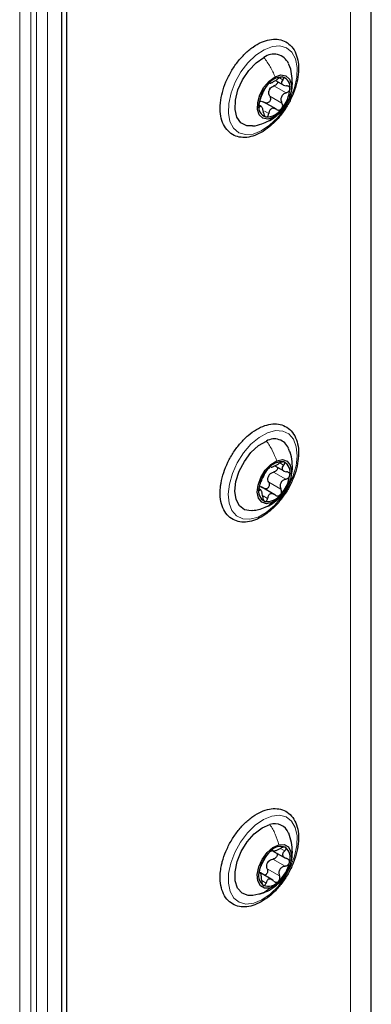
# Paper-space layout 'Blatt2' of a CAD drawing. Header units: millimetres. Extents: x 5 to 418, y 2 to 292.
# Tile 63 of 93: x 194 to 203, y 177 to 202. Entities that reach past the tile are written whole.
import ezdxf

# ---------------------------------------------------------------- set-up
doc = ezdxf.new("R2010")
doc.units = ezdxf.units.MM

psp = doc.layouts.new('Blatt2')

# ---------------------------------------------------------------- linework, layer by layer
at = {"color": 7, "linetype": 'Continuous', "lineweight": 25}
for p, q in [((202.587, 102.548), (202.587, 245.443)), ((194.706, 230.174), (194.706, 134.657)), ((194.847, 135.723), (194.847, 229.107)), ((200.148, 200.03), (200.342, 199.918)), ((199.786, 199.371), (199.731, 199.403)), ((200.172, 199.298), (199.856, 199.481)), ((200.136, 190.216), (200.362, 190.086)), ((199.773, 189.602), (199.729, 189.628)), ((200.133, 189.481), (199.789, 189.68)), ((200.06, 180.422), (200.404, 180.223)), ((200.069, 180.419), (200.105, 180.398)), ((199.781, 179.839), (199.745, 179.859)), ((200.08, 179.664), (199.766, 179.846)), ((199.575, 179.278), (199.73, 179.312))]:
    psp.add_line(p, q, dxfattribs=at)
at = {"color": 7, "linetype": 'Continuous', "lineweight": 18}
for p, q in [((202.059, 101.814), (202.059, 244.708)), ((193.645, 134.535), (193.645, 230.07)), ((193.928, 230.07), (193.928, 134.535)), ((194.069, 134.453), (194.069, 229.988)), ((194.352, 229.988), (194.352, 134.453)), ((200.112, 199.894), (200.423, 199.714)), ((200.252, 200.097), (200.337, 200.048)), ((200.004, 199.635), (200.315, 199.455)), ((199.728, 199.376), (199.754, 199.361)), ((199.867, 199.251), (199.977, 199.188)), ((199.977, 199.004), (200.103, 199.098)), ((200.031, 190.193), (200.037, 190.19)), ((200.263, 190.289), (200.358, 190.235)), ((200.102, 190.054), (200.413, 189.875)), ((199.731, 189.607), (199.749, 189.597)), ((199.979, 189.799), (200.29, 189.619)), ((199.84, 189.448), (199.947, 189.386)), ((200.069, 180.428), (200.08, 180.421)), ((200.278, 180.471), (200.384, 180.41)), ((200.084, 180.199), (200.395, 180.02)), ((199.737, 179.854), (199.748, 179.848)), ((199.941, 179.952), (200.252, 179.773)), ((199.8, 179.652), (199.909, 179.59))]:
    psp.add_line(p, q, dxfattribs=at)
at = {"color": 7, "linetype": 'Continuous', "lineweight": 18, "flags": 128}
for points in [[(199.863, 200.816), (200.071, 200.896), (200.265, 200.912), (200.434, 200.862), (200.567, 200.75), (200.657, 200.581), (200.699, 200.366), (200.69, 200.117), (200.631, 199.848), (200.525, 199.576), (200.378, 199.315), (200.199, 199.082), (199.998, 198.89), (199.787, 198.749), (199.579, 198.668), (199.385, 198.653), (199.216, 198.702), (199.083, 198.815), (198.993, 198.984), (198.951, 199.199), (198.96, 199.448), (199.019, 199.717), (199.125, 199.989), (199.272, 200.249), (199.451, 200.482), (199.652, 200.675), (199.863, 200.816)], [(199.944, 191.056), (200.149, 191.112), (200.334, 191.102), (200.49, 191.028), (200.608, 190.892), (200.679, 190.704), (200.702, 190.474), (200.673, 190.216), (200.595, 189.944), (200.472, 189.674), (200.312, 189.423), (200.123, 189.204), (199.917, 189.03), (199.706, 188.912), (199.501, 188.856), (199.316, 188.866), (199.16, 188.94), (199.042, 189.075), (198.971, 189.263), (198.948, 189.493), (198.977, 189.752), (199.055, 190.024), (199.178, 190.293), (199.338, 190.545), (199.527, 190.764), (199.733, 190.938), (199.944, 191.056)], [(200.054, 181.295), (200.25, 181.316), (200.421, 181.272), (200.558, 181.165), (200.652, 181), (200.698, 180.789), (200.693, 180.542), (200.638, 180.274), (200.535, 180.002), (200.392, 179.74), (200.215, 179.504), (200.016, 179.307), (199.805, 179.162), (199.596, 179.076), (199.4, 179.054), (199.229, 179.099), (199.092, 179.206), (198.998, 179.37), (198.952, 179.582), (198.957, 179.829), (199.012, 180.096), (199.115, 180.369), (199.258, 180.631), (199.435, 180.867), (199.634, 181.063), (199.845, 181.209), (200.054, 181.295)]]:
    psp.add_lwpolyline(points, dxfattribs=at)
at = {"color": 7, "linetype": 'Continuous', "lineweight": 25, "flags": 128}
for points in [[(199.563, 198.873), (199.418, 198.88), (199.271, 198.955), (199.17, 199.097), (199.121, 199.295), (199.13, 199.532), (199.195, 199.789), (199.311, 200.046), (199.469, 200.282), (199.655, 200.477), (199.855, 200.616)], [(200.141, 200.124), (200.288, 200.172), (200.416, 200.152), (200.508, 200.066), (200.554, 199.926), (200.547, 199.748), (200.49, 199.553), (200.387, 199.365), (200.253, 199.207), (200.103, 199.098)], [(200.103, 199.098), (199.956, 199.05), (199.828, 199.07), (199.736, 199.155), (199.69, 199.296), (199.697, 199.474), (199.754, 199.669), (199.857, 199.857), (199.991, 200.015), (200.141, 200.124)], [(199.567, 189.075), (199.535, 189.072), (199.365, 189.098), (199.233, 189.196), (199.148, 189.358), (199.118, 189.57), (199.145, 189.816), (199.228, 190.076), (199.358, 190.328), (199.527, 190.552), (199.72, 190.731), (199.921, 190.848)], [(200.181, 190.345), (200.325, 190.375), (200.445, 190.337), (200.525, 190.235), (200.557, 190.083), (200.537, 189.898), (200.466, 189.703), (200.354, 189.521), (200.214, 189.374), (200.063, 189.28)], [(200.063, 189.28), (199.919, 189.25), (199.799, 189.288), (199.719, 189.39), (199.687, 189.542), (199.707, 189.727), (199.778, 189.922), (199.89, 190.104), (200.03, 190.251), (200.181, 190.345)], [(199.567, 179.276), (199.456, 179.276), (199.301, 179.335), (199.188, 179.463), (199.127, 179.649), (199.123, 179.879), (199.176, 180.134), (199.281, 180.392), (199.43, 180.635), (199.611, 180.84), (199.81, 180.993), (200.009, 181.08)], [(200.236, 180.565), (200.373, 180.57), (200.479, 180.508), (200.543, 180.386), (200.556, 180.219), (200.516, 180.028), (200.429, 179.835), (200.305, 179.663), (200.159, 179.534), (200.008, 179.463)], [(200.008, 179.463), (199.871, 179.458), (199.765, 179.52), (199.701, 179.642), (199.688, 179.808), (199.728, 180), (199.815, 180.193), (199.939, 180.364), (200.085, 180.494), (200.236, 180.565)]]:
    psp.add_lwpolyline(points, dxfattribs=at)
at = {"color": 7, "linetype": 'Continuous', "lineweight": 25}
for centre, radius, start, end in [((200.108, 200.29), 0.413, 24.9031, 127.7598), ((200.601, 199.335), 0.877, 139.0082, 175.6277), ((200.335, 199.639), 0.481, 90.0978, 145.5409), ((200.265, 199.871), 0.258, 348.4824, 74.3495), ((200.286, 199.665), 0.322, 151.4776, 163.1583), ((199.643, 199.887), 0.877, 319.0082, 355.6277), ((199.979, 199.351), 0.258, 168.4824, 254.3495), ((199.909, 199.583), 0.481, 270.0978, 325.5409), ((200.12, 190.508), 0.394, 23.0886, 120.3229), ((200.626, 189.523), 0.905, 136.25, 172.0834), ((200.308, 189.899), 0.419, 82.2056, 143.2546), ((200.235, 190.055), 0.29, 344.3765, 63.4805), ((200.273, 189.812), 0.332, 148.4503, 159.8831), ((199.618, 190.101), 0.905, 316.25, 352.0834), ((200.009, 189.57), 0.29, 164.3765, 243.4805), ((199.936, 189.726), 0.419, 262.2056, 323.2546), ((200.133, 180.724), 0.377, 21.6325, 109.1968), ((200.638, 179.716), 0.92, 132.2011, 167.6555), ((200.284, 180.174), 0.345, 69.9131, 139.7913), ((200.177, 180.234), 0.348, 340.0811, 49.6303), ((200.242, 179.943), 0.338, 144.2716, 155.585), ((199.606, 180.312), 0.92, 312.2011, 347.6555), ((200.067, 179.794), 0.348, 160.0811, 229.6303), ((199.96, 179.854), 0.345, 249.9131, 319.7913)]:
    psp.add_arc(centre, radius, start, end, dxfattribs=at)
for points, knots in [([(198.744, 199.373), (198.744, 199.329), (198.743, 199.201), (198.779, 199.008), (198.87, 198.816), (199.009, 198.673), (199.181, 198.592), (199.371, 198.57), (199.574, 198.606), (199.784, 198.697), (199.995, 198.841), (200.195, 199.032), (200.375, 199.26), (200.526, 199.514), (200.641, 199.782), (200.716, 200.053), (200.745, 200.315), (200.726, 200.558), (200.656, 200.768), (200.537, 200.934), (200.378, 201.043), (200.194, 201.09), (199.996, 201.079), (199.789, 201.012), (199.577, 200.891), (199.37, 200.719), (199.181, 200.506), (199.016, 200.262), (198.884, 199.998), (198.792, 199.728), (198.752, 199.518), (198.746, 199.403), (198.744, 199.373)], [0, 0, 0, 0, 0.0187218, 0.0543567, 0.0899445, 0.1244559, 0.1574628, 0.1899122, 0.222934, 0.2571853, 0.2922185, 0.3273874, 0.362475, 0.3975107, 0.4325741, 0.4677317, 0.503079, 0.5386887, 0.5744312, 0.6095379, 0.643154, 0.6757182, 0.708333, 0.742053, 0.7768325, 0.8120102, 0.8471356, 0.8821858, 0.9172261, 0.9523318, 0.9875844, 1, 1, 1, 1]), ([(200.518, 199.644), (200.527, 199.668), (200.567, 199.768), (200.586, 199.958), (200.567, 200.201), (200.529, 200.373), (200.485, 200.452), (200.481, 200.459)], [0, 0, 0, 0, 0.094521, 0.383567, 0.674083, 0.971681, 1, 1, 1, 1]), ([(199.939, 199.911), (199.931, 199.9), (199.914, 199.88), (199.893, 199.848), (199.877, 199.821), (199.871, 199.808), (199.869, 199.801)], [0, 0, 0, 0, 0.249858, 0.499467, 0.749011, 1, 1, 1, 1]), ([(200.005, 199.963), (200.003, 199.963), (200, 199.965), (199.985, 199.956), (199.964, 199.938), (199.947, 199.92), (199.939, 199.911)], [0, 0, 0, 0, 0.249806, 0.500054, 0.750309, 1, 1, 1, 1]), ([(200.004, 199.819), (200.019, 199.835), (200.049, 199.869), (200.091, 199.886), (200.112, 199.894)], [0, 0, 0, 0, 0.4981104, 1, 1, 1, 1]), ([(200.005, 199.963), (200.01, 199.961), (200.016, 199.958), (200.043, 199.97), (200.069, 199.983), (200.102, 200.001), (200.149, 200.029), (200.184, 200.053), (200.207, 200.069)], [0, 0, 0, 0, 0.2491937, 0.3743301, 0.4989253, 0.6240038, 0.7497569, 1, 1, 1, 1]), ([(200.206, 199.996), (200.204, 199.986), (200.201, 199.965), (200.179, 199.934), (200.149, 199.908), (200.124, 199.899), (200.112, 199.894)], [0, 0, 0, 0, 0.231365, 0.48783, 0.743397, 1, 1, 1, 1]), ([(200.335, 200.119), (200.326, 200.12), (200.308, 200.12), (200.274, 200.109), (200.239, 200.091), (200.217, 200.076), (200.207, 200.069)], [0, 0, 0, 0, 0.250032, 0.499632, 0.749228, 1, 1, 1, 1]), ([(200.337, 200.048), (200.324, 200.031), (200.305, 200.004), (200.301, 199.97), (200.309, 199.946), (200.328, 199.925), (200.366, 199.903), (200.404, 199.899), (200.43, 199.896)], [0, 0, 0, 0, 0.249219, 0.374357, 0.498947, 0.62402, 0.749767, 1, 1, 1, 1]), ([(200.337, 200.048), (200.343, 200.056), (200.355, 200.073), (200.361, 200.095), (200.355, 200.113), (200.341, 200.117), (200.335, 200.119)], [0, 0, 0, 0, 0.249816, 0.499908, 0.75012, 1, 1, 1, 1]), ([(200.518, 199.82), (200.517, 199.83), (200.515, 199.852), (200.494, 199.876), (200.466, 199.892), (200.442, 199.894), (200.43, 199.896)], [0, 0, 0, 0, 0.24999, 0.499611, 0.749127, 1, 1, 1, 1]), ([(199.76, 199.542), (199.769, 199.563), (199.782, 199.595), (199.801, 199.647), (199.817, 199.686), (199.833, 199.723), (199.853, 199.766), (199.862, 199.787), (199.869, 199.801)], [0, 0, 0, 0, 0.24922, 0.374358, 0.498948, 0.624021, 0.749768, 1, 1, 1, 1]), ([(200.004, 199.635), (200.009, 199.624), (200.02, 199.602), (200.024, 199.562), (200.016, 199.524), (199.996, 199.489), (199.966, 199.465), (199.932, 199.455), (199.898, 199.457), (199.877, 199.468), (199.867, 199.474)], [0, 0, 0, 0, 0.125234, 0.249503, 0.374346, 0.49908, 0.623909, 0.749397, 0.874445, 1, 1, 1, 1]), ([(200.004, 199.635), (199.994, 199.654), (199.975, 199.692), (199.977, 199.736), (199.978, 199.758)], [0, 0, 0, 0, 0.500645, 1, 1, 1, 1]), ([(200.423, 199.714), (200.397, 199.703), (200.358, 199.687), (200.319, 199.647), (200.297, 199.611), (200.287, 199.571), (200.287, 199.516), (200.304, 199.479), (200.315, 199.455)], [0, 0, 0, 0, 0.2492203, 0.374358, 0.498948, 0.6240206, 0.749768, 1, 1, 1, 1]), ([(200.423, 199.714), (200.435, 199.719), (200.46, 199.729), (200.49, 199.754), (200.512, 199.786), (200.516, 199.808), (200.518, 199.82)], [0, 0, 0, 0, 0.249853, 0.499901, 0.750114, 1, 1, 1, 1]), ([(199.76, 199.542), (199.757, 199.533), (199.749, 199.513), (199.738, 199.477), (199.729, 199.437), (199.727, 199.414), (199.726, 199.402)], [0, 0, 0, 0, 0.249853, 0.499901, 0.750114, 1, 1, 1, 1]), ([(199.726, 199.402), (199.726, 199.392), (199.727, 199.372), (199.733, 199.355), (199.743, 199.351), (199.75, 199.357), (199.754, 199.361)], [0, 0, 0, 0, 0.24999, 0.499611, 0.749127, 1, 1, 1, 1]), ([(199.76, 199.5), (199.778, 199.502), (199.815, 199.504), (199.85, 199.484), (199.867, 199.474)], [0, 0, 0, 0, 0.498111, 1, 1, 1, 1]), ([(199.978, 199.003), (199.986, 199.007), (200.061, 199.039), (200.183, 199.134), (200.335, 199.278), (200.404, 199.396), (200.437, 199.452)], [0, 0, 0, 0, 0.042929, 0.373212, 0.705659, 1, 1, 1, 1]), ([(200.305, 199.311), (200.312, 199.322), (200.327, 199.343), (200.335, 199.383), (200.331, 199.422), (200.321, 199.444), (200.315, 199.455)], [0, 0, 0, 0, 0.249858, 0.499467, 0.749011, 1, 1, 1, 1]), ([(200.437, 199.452), (200.445, 199.463), (200.466, 199.494), (200.477, 199.531), (200.484, 199.554)], [0, 0, 0, 0, 0.368351, 1, 1, 1, 1]), ([(199.847, 199.208), (199.842, 199.236), (199.835, 199.277), (199.819, 199.323), (199.805, 199.351), (199.791, 199.368), (199.774, 199.378), (199.762, 199.368), (199.754, 199.361)], [0, 0, 0, 0, 0.249219, 0.374357, 0.498947, 0.62402, 0.749767, 1, 1, 1, 1]), ([(199.847, 199.208), (199.849, 199.195), (199.853, 199.17), (199.867, 199.136), (199.886, 199.111), (199.902, 199.105), (199.909, 199.102)], [0, 0, 0, 0, 0.249816, 0.499908, 0.75012, 1, 1, 1, 1]), ([(199.909, 199.102), (199.917, 199.103), (199.933, 199.103), (199.954, 199.122), (199.97, 199.151), (199.975, 199.176), (199.977, 199.188)], [0, 0, 0, 0, 0.250032, 0.499632, 0.749228, 1, 1, 1, 1]), ([(200.178, 199.294), (200.157, 199.306), (200.124, 199.323), (200.077, 199.324), (200.045, 199.314), (200.018, 199.292), (199.991, 199.253), (199.982, 199.214), (199.977, 199.188)], [0, 0, 0, 0, 0.249194, 0.37433, 0.498925, 0.624004, 0.749757, 1, 1, 1, 1]), ([(200.178, 199.294), (200.189, 199.288), (200.209, 199.277), (200.243, 199.275), (200.278, 199.285), (200.296, 199.302), (200.305, 199.311)], [0, 0, 0, 0, 0.249806, 0.500054, 0.750309, 1, 1, 1, 1]), ([(199.566, 198.874), (199.569, 198.874), (199.65, 198.876), (199.792, 198.916), (199.92, 198.976), (199.978, 199.003)], [0, 0, 0, 0, 0.024364, 0.555303, 1, 1, 1, 1]), ([(198.752, 189.682), (198.748, 189.637), (198.737, 189.505), (198.756, 189.302), (198.826, 189.092), (198.946, 188.927), (199.106, 188.819), (199.29, 188.774), (199.488, 188.786), (199.696, 188.854), (199.908, 188.977), (200.114, 189.15), (200.304, 189.363), (200.467, 189.608), (200.598, 189.871), (200.69, 190.143), (200.738, 190.41), (200.74, 190.662), (200.691, 190.887), (200.592, 191.073), (200.448, 191.207), (200.273, 191.279), (200.08, 191.292), (199.876, 191.248), (199.665, 191.149), (199.455, 190.997), (199.257, 190.8), (199.081, 190.568), (198.935, 190.311), (198.826, 190.042), (198.771, 189.83), (198.756, 189.713), (198.752, 189.682)], [0, 0, 0, 0, 0.0186621, 0.0542248, 0.089963, 0.1250445, 0.1586272, 0.1911841, 0.2238141, 0.2575618, 0.2923571, 0.3275353, 0.3626588, 0.3977079, 0.432749, 0.4678568, 0.5031137, 0.5386105, 0.5743573, 0.6098531, 0.6441339, 0.6769806, 0.7094262, 0.7426206, 0.7770307, 0.8121203, 0.8472799, 0.882356, 0.9173904, 0.9524641, 0.9876436, 1, 1, 1, 1]), ([(200.551, 189.976), (200.56, 190.011), (200.587, 190.125), (200.577, 190.326), (200.544, 190.521), (200.494, 190.624), (200.48, 190.654)], [0, 0, 0, 0, 0.15627, 0.504497, 0.860086, 1, 1, 1, 1]), ([(199.972, 190.149), (199.964, 190.14), (199.946, 190.121), (199.923, 190.089), (199.905, 190.061), (199.898, 190.047), (199.894, 190.04)], [0, 0, 0, 0, 0.249858, 0.499467, 0.749011, 1, 1, 1, 1]), ([(200.037, 190.19), (200.035, 190.192), (200.033, 190.195), (200.019, 190.189), (199.998, 190.175), (199.981, 190.158), (199.972, 190.149)], [0, 0, 0, 0, 0.249806, 0.500054, 0.750309, 1, 1, 1, 1]), ([(200.037, 190.19), (200.04, 190.186), (200.045, 190.181), (200.07, 190.187), (200.095, 190.197), (200.128, 190.212), (200.177, 190.236), (200.212, 190.258), (200.236, 190.273)], [0, 0, 0, 0, 0.2491937, 0.3743301, 0.4989253, 0.6240038, 0.7497569, 1, 1, 1, 1]), ([(200.201, 190.178), (200.202, 190.171), (200.206, 190.153), (200.194, 190.122), (200.171, 190.091), (200.139, 190.067), (200.115, 190.058), (200.102, 190.054)], [0, 0, 0, 0, 0.14375, 0.357127, 0.57163, 0.785382, 1, 1, 1, 1]), ([(200.365, 190.314), (200.356, 190.315), (200.34, 190.318), (200.305, 190.31), (200.27, 190.294), (200.247, 190.28), (200.236, 190.273)], [0, 0, 0, 0, 0.250032, 0.499632, 0.749228, 1, 1, 1, 1]), ([(200.358, 190.235), (200.344, 190.217), (200.322, 190.19), (200.315, 190.153), (200.32, 190.126), (200.337, 190.102), (200.372, 190.076), (200.409, 190.068), (200.434, 190.063)], [0, 0, 0, 0, 0.249219, 0.374357, 0.498947, 0.62402, 0.749767, 1, 1, 1, 1]), ([(200.358, 190.235), (200.365, 190.243), (200.379, 190.26), (200.387, 190.284), (200.384, 190.304), (200.371, 190.311), (200.365, 190.314)], [0, 0, 0, 0, 0.249816, 0.499908, 0.75012, 1, 1, 1, 1]), ([(199.77, 189.785), (199.779, 189.804), (199.793, 189.833), (199.815, 189.883), (199.833, 189.921), (199.851, 189.958), (199.874, 190.002), (199.886, 190.025), (199.894, 190.04)], [0, 0, 0, 0, 0.24922, 0.374358, 0.498948, 0.624021, 0.749768, 1, 1, 1, 1]), ([(199.979, 189.799), (199.97, 189.819), (199.954, 189.859), (199.959, 189.904), (199.961, 189.926)], [0, 0, 0, 0, 0.500645, 1, 1, 1, 1]), ([(199.99, 189.985), (200.006, 190.002), (200.038, 190.034), (200.081, 190.047), (200.102, 190.054)], [0, 0, 0, 0, 0.49811, 1, 1, 1, 1]), ([(200.413, 189.875), (200.387, 189.865), (200.347, 189.852), (200.305, 189.814), (200.282, 189.779), (200.269, 189.739), (200.265, 189.683), (200.28, 189.645), (200.29, 189.619)], [0, 0, 0, 0, 0.24922, 0.374358, 0.498948, 0.624021, 0.749768, 1, 1, 1, 1]), ([(200.413, 189.875), (200.426, 189.879), (200.45, 189.887), (200.482, 189.911), (200.506, 189.942), (200.512, 189.965), (200.514, 189.977)], [0, 0, 0, 0, 0.249853, 0.499901, 0.750114, 1, 1, 1, 1]), ([(200.514, 189.977), (200.514, 189.988), (200.514, 190.01), (200.496, 190.037), (200.469, 190.056), (200.446, 190.061), (200.434, 190.063)], [0, 0, 0, 0, 0.2499898, 0.4996108, 0.7491272, 1, 1, 1, 1]), ([(199.73, 189.648), (199.729, 189.637), (199.727, 189.616), (199.732, 189.597), (199.739, 189.589), (199.746, 189.594), (199.749, 189.597)], [0, 0, 0, 0, 0.24999, 0.499611, 0.749127, 1, 1, 1, 1]), ([(199.77, 189.785), (199.766, 189.776), (199.758, 189.758), (199.746, 189.723), (199.735, 189.684), (199.731, 189.66), (199.73, 189.648)], [0, 0, 0, 0, 0.249853, 0.499901, 0.750114, 1, 1, 1, 1]), ([(199.733, 189.687), (199.751, 189.687), (199.777, 189.686), (199.802, 189.67), (199.809, 189.665)], [0, 0, 0, 0, 0.677546, 1, 1, 1, 1]), ([(199.826, 189.425), (199.823, 189.453), (199.818, 189.495), (199.805, 189.544), (199.794, 189.574), (199.783, 189.594), (199.768, 189.609), (199.757, 189.601), (199.749, 189.597)], [0, 0, 0, 0, 0.2492191, 0.3743567, 0.4989469, 0.6240198, 0.7497675, 1, 1, 1, 1]), ([(199.979, 189.799), (199.983, 189.787), (199.993, 189.764), (199.994, 189.724), (199.983, 189.686), (199.962, 189.653), (199.932, 189.632), (199.901, 189.624), (199.882, 189.629), (199.874, 189.631)], [0, 0, 0, 0, 0.148576, 0.296007, 0.444119, 0.592101, 0.740197, 0.889074, 1, 1, 1, 1]), ([(200.272, 189.475), (200.279, 189.485), (200.295, 189.506), (200.305, 189.545), (200.304, 189.584), (200.294, 189.608), (200.29, 189.619)], [0, 0, 0, 0, 0.249858, 0.499467, 0.749011, 1, 1, 1, 1]), ([(200.393, 189.581), (200.401, 189.59), (200.426, 189.621), (200.44, 189.658), (200.449, 189.683)], [0, 0, 0, 0, 0.313461, 1, 1, 1, 1]), ([(199.826, 189.425), (199.827, 189.412), (199.83, 189.386), (199.841, 189.351), (199.858, 189.322), (199.872, 189.315), (199.879, 189.311)], [0, 0, 0, 0, 0.249816, 0.499908, 0.75012, 1, 1, 1, 1]), ([(199.879, 189.311), (199.887, 189.31), (199.902, 189.308), (199.922, 189.325), (199.939, 189.351), (199.945, 189.374), (199.947, 189.386)], [0, 0, 0, 0, 0.250032, 0.499632, 0.749228, 1, 1, 1, 1]), ([(199.884, 189.162), (199.9, 189.167), (199.984, 189.196), (200.119, 189.286), (200.257, 189.396), (200.317, 189.479), (200.335, 189.504)], [0, 0, 0, 0, 0.088792, 0.465959, 0.839868, 1, 1, 1, 1]), ([(200.147, 189.47), (200.126, 189.484), (200.095, 189.504), (200.05, 189.509), (200.019, 189.503), (199.992, 189.485), (199.963, 189.449), (199.954, 189.411), (199.947, 189.386)], [0, 0, 0, 0, 0.249194, 0.37433, 0.498925, 0.624004, 0.749757, 1, 1, 1, 1]), ([(200.147, 189.47), (200.157, 189.463), (200.176, 189.45), (200.209, 189.445), (200.243, 189.452), (200.262, 189.467), (200.272, 189.475)], [0, 0, 0, 0, 0.249806, 0.5000545, 0.7503094, 1, 1, 1, 1]), ([(199.573, 189.081), (199.623, 189.086), (199.73, 189.098), (199.83, 189.139), (199.884, 189.162)], [0, 0, 0, 0, 0.462895, 1, 1, 1, 1]), ([(198.776, 180.034), (198.768, 179.988), (198.743, 179.852), (198.738, 179.638), (198.78, 179.408), (198.872, 179.216), (199.011, 179.075), (199.183, 178.994), (199.374, 178.974), (199.577, 179.01), (199.787, 179.102), (199.998, 179.247), (200.198, 179.439), (200.378, 179.667), (200.528, 179.921), (200.643, 180.189), (200.716, 180.46), (200.745, 180.722), (200.725, 180.964), (200.655, 181.174), (200.535, 181.339), (200.375, 181.447), (200.191, 181.493), (199.993, 181.481), (199.785, 181.414), (199.574, 181.291), (199.367, 181.119), (199.178, 180.905), (199.014, 180.661), (198.883, 180.398), (198.81, 180.185), (198.783, 180.065), (198.776, 180.034)], [0, 0, 0, 0, 0.018596, 0.054022, 0.089742, 0.125323, 0.159811, 0.1928, 0.225247, 0.258286, 0.292555, 0.327594, 0.362762, 0.397849, 0.432884, 0.467949, 0.503108, 0.538459, 0.574073, 0.609813, 0.644902, 0.678495, 0.711054, 0.743679, 0.777418, 0.812209, 0.847387, 0.882511, 0.917561, 0.952602, 0.987709, 1, 1, 1, 1]), ([(200.539, 180.109), (200.542, 180.119), (200.575, 180.204), (200.584, 180.379), (200.569, 180.623), (200.514, 180.778), (200.486, 180.856)], [0, 0, 0, 0, 0.040709, 0.356754, 0.675682, 1, 1, 1, 1]), ([(200.02, 180.397), (200.011, 180.389), (199.993, 180.371), (199.967, 180.341), (199.945, 180.312), (199.936, 180.297), (199.931, 180.29)], [0, 0, 0, 0, 0.249858, 0.499467, 0.749011, 1, 1, 1, 1]), ([(200.08, 180.421), (200.08, 180.424), (200.079, 180.431), (200.067, 180.429), (200.047, 180.419), (200.029, 180.404), (200.02, 180.397)], [0, 0, 0, 0, 0.249806, 0.500054, 0.750309, 1, 1, 1, 1]), ([(200.08, 180.421), (200.082, 180.415), (200.084, 180.406), (200.106, 180.406), (200.131, 180.411), (200.163, 180.421), (200.212, 180.44), (200.25, 180.46), (200.275, 180.473)], [0, 0, 0, 0, 0.249194, 0.37433, 0.498925, 0.624004, 0.749757, 1, 1, 1, 1]), ([(200.184, 180.35), (200.188, 180.344), (200.196, 180.327), (200.195, 180.295), (200.181, 180.26), (200.155, 180.23), (200.122, 180.208), (200.097, 180.202), (200.084, 180.199)], [0, 0, 0, 0, 0.122853, 0.297725, 0.472732, 0.648662, 0.823976, 1, 1, 1, 1]), ([(200.403, 180.499), (200.395, 180.501), (200.38, 180.507), (200.346, 180.503), (200.31, 180.492), (200.287, 180.479), (200.275, 180.473)], [0, 0, 0, 0, 0.250032, 0.499632, 0.749228, 1, 1, 1, 1]), ([(200.384, 180.41), (200.367, 180.392), (200.342, 180.364), (200.33, 180.324), (200.332, 180.294), (200.345, 180.267), (200.376, 180.235), (200.412, 180.223), (200.435, 180.215)], [0, 0, 0, 0, 0.249219, 0.374357, 0.498947, 0.62402, 0.749767, 1, 1, 1, 1]), ([(200.384, 180.41), (200.392, 180.418), (200.407, 180.435), (200.419, 180.461), (200.419, 180.484), (200.408, 180.494), (200.403, 180.499)], [0, 0, 0, 0, 0.249816, 0.499908, 0.75012, 1, 1, 1, 1]), ([(199.789, 180.043), (199.798, 180.06), (199.812, 180.085), (199.836, 180.131), (199.856, 180.168), (199.878, 180.204), (199.906, 180.248), (199.921, 180.273), (199.931, 180.29)], [0, 0, 0, 0, 0.24922, 0.374358, 0.498948, 0.624021, 0.749768, 1, 1, 1, 1]), ([(199.941, 179.952), (199.935, 179.974), (199.922, 180.016), (199.93, 180.06), (199.935, 180.083)], [0, 0, 0, 0, 0.500645, 1, 1, 1, 1]), ([(199.968, 180.14), (199.985, 180.155), (200.019, 180.185), (200.062, 180.194), (200.084, 180.199)], [0, 0, 0, 0, 0.49811, 1, 1, 1, 1]), ([(200.395, 180.02), (200.408, 180.023), (200.433, 180.029), (200.466, 180.05), (200.493, 180.08), (200.5, 180.104), (200.504, 180.115)], [0, 0, 0, 0, 0.249853, 0.499901, 0.750114, 1, 1, 1, 1]), ([(200.504, 180.115), (200.505, 180.127), (200.507, 180.151), (200.493, 180.181), (200.469, 180.203), (200.447, 180.211), (200.435, 180.215)], [0, 0, 0, 0, 0.24999, 0.499611, 0.749127, 1, 1, 1, 1]), ([(199.74, 179.913), (199.738, 179.901), (199.734, 179.879), (199.735, 179.856), (199.74, 179.845), (199.745, 179.847), (199.748, 179.848)], [0, 0, 0, 0, 0.24999, 0.499611, 0.749127, 1, 1, 1, 1]), ([(199.789, 180.043), (199.784, 180.035), (199.776, 180.02), (199.762, 179.987), (199.748, 179.949), (199.743, 179.925), (199.74, 179.913)], [0, 0, 0, 0, 0.249853, 0.499901, 0.750114, 1, 1, 1, 1]), ([(199.8, 179.653), (199.799, 179.681), (199.798, 179.724), (199.79, 179.775), (199.783, 179.808), (199.775, 179.833), (199.764, 179.853), (199.754, 179.85), (199.748, 179.848)], [0, 0, 0, 0, 0.249219, 0.374357, 0.498947, 0.62402, 0.749767, 1, 1, 1, 1]), ([(199.941, 179.952), (199.945, 179.94), (199.952, 179.916), (199.95, 179.876), (199.937, 179.838), (199.914, 179.809), (199.887, 179.792), (199.868, 179.791), (199.861, 179.791)], [0, 0, 0, 0, 0.17659, 0.351819, 0.527858, 0.703742, 0.879761, 1, 1, 1, 1]), ([(200.395, 180.02), (200.369, 180.013), (200.328, 180.003), (200.284, 179.968), (200.258, 179.935), (200.242, 179.896), (200.234, 179.84), (200.245, 179.8), (200.252, 179.773)], [0, 0, 0, 0, 0.24922, 0.374358, 0.498948, 0.624021, 0.749768, 1, 1, 1, 1]), ([(200.408, 179.81), (200.426, 179.832), (200.445, 179.854), (200.454, 179.881), (200.455, 179.882)], [0, 0, 0, 0, 0.9528131, 1, 1, 1, 1]), ([(199.73, 179.312), (199.75, 179.316), (199.843, 179.334), (199.995, 179.407), (200.176, 179.527), (200.318, 179.663), (200.382, 179.768), (200.408, 179.81)], [0, 0, 0, 0, 0.071208, 0.327166, 0.576185, 0.826252, 1, 1, 1, 1]), ([(199.8, 179.653), (199.8, 179.64), (199.801, 179.613), (199.809, 179.576), (199.822, 179.545), (199.835, 179.535), (199.841, 179.529)], [0, 0, 0, 0, 0.249816, 0.499908, 0.75012, 1, 1, 1, 1]), ([(199.841, 179.529), (199.848, 179.527), (199.862, 179.522), (199.882, 179.534), (199.899, 179.557), (199.905, 179.579), (199.909, 179.59)], [0, 0, 0, 0, 0.250032, 0.499632, 0.749228, 1, 1, 1, 1]), ([(200.103, 179.641), (200.085, 179.658), (200.056, 179.682), (200.014, 179.693), (199.983, 179.692), (199.957, 179.678), (199.928, 179.648), (199.916, 179.613), (199.909, 179.59)], [0, 0, 0, 0, 0.249194, 0.37433, 0.498925, 0.624004, 0.749757, 1, 1, 1, 1]), ([(200.103, 179.641), (200.112, 179.633), (200.13, 179.618), (200.161, 179.608), (200.195, 179.61), (200.214, 179.624), (200.224, 179.631)], [0, 0, 0, 0, 0.249806, 0.500054, 0.750309, 1, 1, 1, 1]), ([(200.224, 179.631), (200.232, 179.64), (200.248, 179.658), (200.261, 179.696), (200.263, 179.736), (200.256, 179.761), (200.252, 179.773)], [0, 0, 0, 0, 0.249858, 0.499467, 0.749011, 1, 1, 1, 1])]:
    psp.add_open_spline(points, degree=3, knots=knots, dxfattribs=at)
at = {"color": 7, "linetype": 'Continuous', "lineweight": 18}
for points in [[(199.855, 200.616), (199.911, 200.539), (200.023, 200.387), (200.101, 200.212), (200.141, 200.124)], [(199.921, 190.848), (199.974, 190.77), (200.079, 190.615), (200.147, 190.435), (200.181, 190.345)], [(200.009, 181.08), (200.057, 181.001), (200.153, 180.842), (200.208, 180.657), (200.236, 180.565)]]:
    psp.add_open_spline(points, degree=3, dxfattribs=at)
for points, knots in [([(199.884, 189.162), (199.892, 189.164), (199.962, 189.182), (200.016, 189.234), (200.063, 189.28)], [0, 0, 0, 0, 0.1255592, 1, 1, 1, 1]), ([(199.729, 179.316), (199.766, 179.324), (199.868, 179.346), (199.953, 179.417), (200.008, 179.463)], [0, 0, 0, 0, 0.3526965, 1, 1, 1, 1])]:
    psp.add_open_spline(points, degree=3, knots=knots, dxfattribs=at)

doc.saveas('drawing.dxf')
